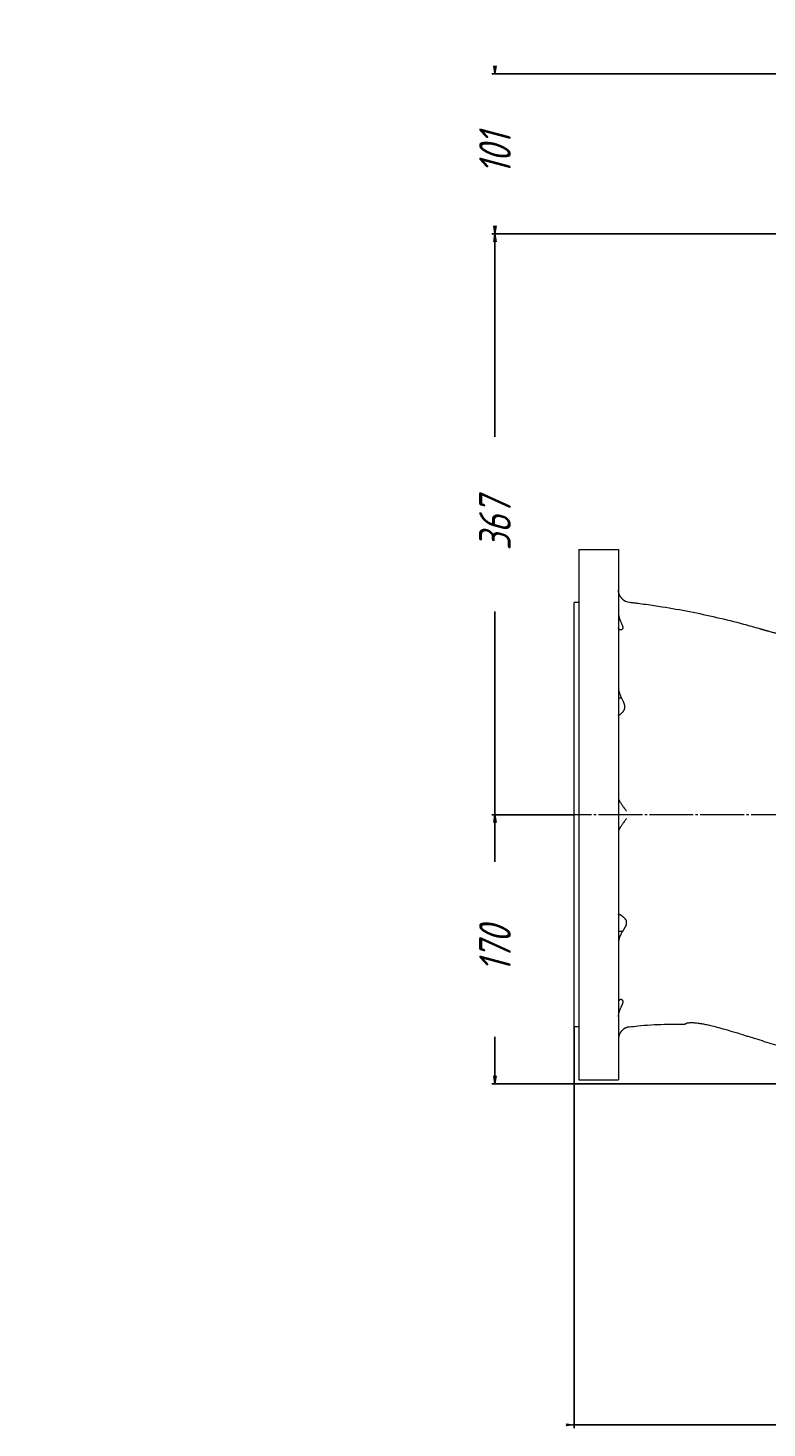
# Model space of a CAD drawing. Header units: millimetres. Extents: x 0 to 1721, y -1078 to 321.
# Tile 2 of 4: x 0 to 467, y -563 to 321. Entities that reach past the tile are written whole.
import ezdxf

# ---------------------------------------------------------------- set-up
doc = ezdxf.new("R2010")
doc.units = ezdxf.units.MM
doc.linetypes.add('K5LT_AXLED', pattern=[32.112753, 27.612753, -1.5, 1.5, -1.5])
doc.linetypes.add('K5LT_THIN', pattern=[0])
doc.layers.add('Системный слой', color=7, linetype='Continuous')
doc.styles.add('KDIMTEXTSTYLE', font='GOST_AU.SHX', dxfattribs={"width": 0.96, "oblique": 15, "height": 5})
doc.dimstyles.new('KDIMSTYLE (1.00)', dxfattribs={"dimtxt": 5, "dimasz": 1, "dimexe": 2, "dimexo": 0, "dimgap": 1, "dimtad": 1, "dimtxsty": 'KDIMTEXTSTYLE', "dimsah": 1, "dimcen": 0, "dimdle": 1, "dimadec": 0, "dimazin": 0, "dimtfac": 0.667, "dimtmove": 0, "dimatfit": 3, "dimfxl": 1, "dimtvp": 1, "dimtolj": 1, "dimtzin": 0, "dimarcsym": 0})

# ---------------------------------------------------------------- blocks, each defined once
blk = doc.blocks.new('U1')
at = {"layer": 'Системный слой', "color": 30, "linetype": 'K5LT_AXLED', "lineweight": 9, "true_color": 0xff8000}
for q in [(645, 321.4), (323, -175.6), (962, -175.6), (645, -382.6)]:
    blk.add_line((645, -175.6), q, dxfattribs=at)
blk = doc.blocks.new('KDIMARROW_01')
at = {"layer": 'Системный слой'}
blk.add_hatch(color=0, dxfattribs=at).paths.add_polyline_path([(-5, -0.66), (0, 0), (-5, 0.66), (-4.5, 0)])
at = {"layer": 'Системный слой', "color": 0, "linetype": 'K5LT_THIN', "lineweight": 9}
for p, q in [((-4.5, 0), (-5, 0.66)), ((-5, 0.66), (0, 0)), ((0, 0), (-5, -0.66)), ((-5, -0.66), (-4.5, 0)), ((0, 0), (-1, 0))]:
    blk.add_line(p, q, dxfattribs=at)

msp = doc.modelspace()

# ---------------------------------------------------------------- linework, layer by layer
at = {"layer": 'Системный слой', "color": 7, "linetype": 'K5LT_THIN', "lineweight": 9}
for p, q in [((348, -8.097), (373, -8.097)), ((348, -8.097), (348, -175.597)), ((373, -8.097), (373, -175.597)), ((345, -175.597), (345, -41.597)), ((348, -41.597), (345, -41.597)), ((373.001, -47.858), (373, -47.858)), ((374.931, -101.847), (373, -101.847)), ((345, -309.597), (345, -175.597)), ((348, -175.597), (348, -343.097)), ((373, -175.597), (373, -343.097)), ((378, -244.764), (378, -242.77)), ((375.518, -249.347), (373, -249.347)), ((373.003, -303.336), (373, -303.336)), ((348, -309.597), (345, -309.597)), ((373, -317.223), (373, -317.224)), ((348, -343.097), (373, -343.097))]:
    msp.add_line(p, q, dxfattribs=at)
for centre, radius, start, end in [((380.366, -33.724), 7.366, 179.985722, 185.825584), ((380.21, -33.75), 7.208, 195.87397, 198.440956), ((381, -33.413), 8, 225.275524, 263.425393), ((381, -33.412), 8.001, 225.276139, 263.425307), ((382.829, -47.728), 9.829, 180.00111, 180.7587), ((382.723, -303.557), 9.723, 178.693552, 179.996837), ((381, -317.516), 8, 97.26166, 137.355956), ((381, -317.516), 8, 97.261659, 117.152403)]:
    msp.add_arc(centre, radius, start, end, dxfattribs=at)
for points, knots in [([(375.37, -39.097), (375.37, -39.097), (375.362, -39.09), (375.328, -39.058), (375.273, -39.007), (375.187, -38.924), (375.026, -38.763), (374.791, -38.51), (374.52, -38.18), (374.28, -37.853), (374.007, -37.433), (373.745, -36.954), (373.51, -36.424), (373.312, -35.872), (373.175, -35.352), (373.071, -34.784), (373.014, -34.287), (373, -33.89), (373, -33.722)], [0, 0, 0, 0, 0.7801291, 1.5595954, 2.3367508, 3.111408, 4.2764118, 6.2835511, 7.5400813, 8.8358688, 10.1526181, 11.9010074, 13.1854144, 14.4339322, 15.9837758, 16.7056962, 18.0529987, 19, 19, 19, 19]), ([(380.084, -41.36), (380.512, -41.41), (381.371, -41.51), (383.089, -41.715), (386.093, -42.086), (392.084, -42.875), (403.011, -44.493), (423.64, -48.154), (444.124, -52.928), (458.767, -57.004), (462.25, -58.018), (462.44, -58.074), (462.76, -58.169), (463.149, -58.284), (463.563, -58.404), (463.901, -58.499), (464.213, -58.585), (464.532, -58.672), (464.927, -58.778), (465.482, -58.925), (466.045, -59.075), (466.553, -59.212), (466.918, -59.312), (467.395, -59.443), (468.24, -59.677), (469.81, -60.116), (472.315, -60.842), (476.119, -61.996), (481.305, -63.673), (487.855, -65.965), (492.598, -67.779), (495.121, -68.786)], [0, 0, 0, 0, 0.3490396, 0.6998127, 1.401359, 2.8006039, 5.5927439, 10.3459984, 19.7636749, 22.6165777, 22.6529085, 22.7019278, 22.7763933, 22.9237075, 23.0314226, 23.1243538, 23.2080053, 23.2939454, 23.3915977, 23.5390979, 23.7589702, 23.8639678, 23.9647395, 24.0654754, 24.2662003, 24.6726008, 25.383389, 26.3834871, 27.8877378, 29.7997536, 32, 32, 32, 32]), ([(373.001, -47.858), (373.005, -48.185), (373.046, -48.83), (373.187, -49.777), (373.394, -50.703), (373.657, -51.613), (373.94, -52.426), (374.219, -53.146), (374.477, -53.77), (374.734, -54.365), (374.98, -54.932), (375.255, -55.582), (375.462, -56.125), (375.595, -56.568), (375.661, -56.838), (375.704, -57.089), (375.726, -57.322), (375.726, -57.537), (375.705, -57.736), (375.664, -57.918), (375.594, -58.111), (375.457, -58.355), (375.249, -58.566), (374.997, -58.721), (374.764, -58.811), (374.552, -58.851), (374.42, -58.858), (374.373, -58.858)], [0, 0, 0, 0, 1.5254171, 3.0387966, 4.5496341, 6.0943543, 7.6851483, 8.8959384, 10.1056888, 11.305825, 12.4995806, 13.6879886, 15.6095143, 16.3479408, 17.0658728, 17.7697791, 18.4625167, 19.1494437, 19.8317816, 20.5087632, 21.1818918, 22.1933158, 23.9275255, 25.0164242, 26.1571865, 27.3384069, 28, 28, 28, 28]), ([(374.373, -58.858), (374.285, -58.858), (374.098, -58.84), (373.835, -58.758), (373.581, -58.611), (373.388, -58.43), (373.226, -58.201), (373.102, -57.938), (373.019, -57.601), (373, -57.348), (373, -57.224)], [0, 0, 0, 0, 1.3880165, 2.9511407, 4.3433799, 5.9476832, 6.8955819, 8.3079835, 9.7615375, 11, 11, 11, 11]), ([(373, -95.501), (373, -95.726), (373.024, -96.159), (373.111, -96.778), (373.218, -97.298), (373.324, -97.726), (373.427, -98.092), (373.537, -98.45), (373.666, -98.837), (373.833, -99.302), (374.064, -99.894), (374.347, -100.566), (374.648, -101.238), (374.842, -101.657), (374.931, -101.847)], [0, 0, 0, 0, 1.7455071, 3.2736971, 4.5278636, 5.4606765, 6.2981162, 7.0968893, 7.9605367, 8.9963862, 10.3250378, 12.0678553, 13.666376, 15, 15, 15, 15]), ([(374.931, -101.847), (375.074, -102.153), (375.35, -102.731), (375.724, -103.524), (376.019, -104.175), (376.235, -104.687), (376.401, -105.109), (376.535, -105.485), (376.648, -105.843), (376.739, -106.184), (376.813, -106.518), (376.864, -106.842), (376.896, -107.161), (376.906, -107.471), (376.895, -107.77), (376.866, -108.05), (376.822, -108.313), (376.764, -108.561), (376.695, -108.795), (376.622, -109.01), (376.542, -109.206), (376.461, -109.387), (376.377, -109.562), (376.281, -109.743), (376.168, -109.938), (376.031, -110.159), (375.849, -110.426), (375.604, -110.754), (375.287, -111.134), (374.917, -111.531), (374.529, -111.904), (374.15, -112.229), (373.814, -112.485), (373.533, -112.669), (373.321, -112.782), (373.177, -112.836), (373.111, -112.847), (373.087, -112.847)], [0, 0, 0, 0, 2.0967654, 3.9769538, 5.4785253, 6.6014798, 7.5197909, 8.3946458, 9.1973704, 9.9879842, 10.7559034, 11.5093596, 12.2547278, 13.0034445, 13.7339806, 14.4314014, 15.0955518, 15.7519705, 16.3918009, 16.9934987, 17.5564991, 18.0863583, 18.6047762, 19.1515748, 19.7847486, 20.5042975, 21.3705091, 22.609203, 24.1673593, 25.9866905, 27.9637517, 29.9267425, 31.9130802, 33.723007, 35.4058401, 36.8615445, 38, 38, 38, 38]), ([(373.087, -112.847), (373.057, -112.847), (373.014, -112.834), (373, -112.795), (373, -112.772)], [0, 0, 0, 0, 2.6752066, 5, 5, 5, 5]), ([(373, -165.26), (373, -165.378), (373.039, -165.624), (373.178, -166.022), (373.352, -166.403), (373.55, -166.781), (373.786, -167.189), (374.09, -167.677), (374.46, -168.236), (374.905, -168.879), (375.368, -169.529), (375.838, -170.178), (376.27, -170.773), (376.667, -171.326), (377.02, -171.825), (377.351, -172.308), (377.679, -172.806), (377.893, -173.158), (378, -173.342)], [0, 0, 0, 0, 1.5765423, 2.926116, 3.9920956, 4.9976587, 6.071349, 7.1945881, 8.623051, 10.0282085, 11.5447757, 12.8565518, 14.1252346, 15.2129779, 16.1840984, 17.0667546, 18.0053885, 19, 19, 19, 19]), ([(378, -177.98), (377.878, -178.19), (377.637, -178.582), (377.264, -179.14), (376.893, -179.673), (376.493, -180.231), (376.049, -180.841), (375.581, -181.482), (375.114, -182.125), (374.697, -182.713), (374.32, -183.261), (373.99, -183.763), (373.695, -184.239), (373.45, -184.671), (373.261, -185.049), (373.119, -185.388), (373.024, -185.702), (373, -185.889), (373, -185.978)], [0, 0, 0, 0, 1.1368209, 2.1609694, 3.1815904, 4.2557497, 5.4974109, 6.9171966, 8.2830837, 9.6658918, 10.8572521, 12.0903617, 13.3128426, 14.5029358, 15.6193028, 16.6422108, 17.7747436, 19, 19, 19, 19]), ([(373, -238.511), (373, -238.467), (373.021, -238.402), (373.098, -238.355), (373.165, -238.347), (373.198, -238.347)], [0, 0, 0, 0, 2.386872, 4.459964, 6, 6, 6, 6]), ([(373.198, -238.347), (373.204, -238.347), (373.25, -238.348), (373.352, -238.363), (373.531, -238.416), (373.753, -238.509), (374.036, -238.653), (374.378, -238.855), (374.779, -239.124), (375.194, -239.43), (375.605, -239.763), (375.98, -240.091), (376.325, -240.416), (376.631, -240.726), (376.894, -241.016), (377.101, -241.26), (377.254, -241.456), (377.366, -241.606), (377.456, -241.733), (377.536, -241.854), (377.615, -241.979), (377.696, -242.113), (377.77, -242.247), (377.839, -242.384), (377.915, -242.557), (377.967, -242.688), (378, -242.77)], [0, 0, 0, 0, 0.200869, 1.6358181, 3.119204, 4.7388331, 6.4574633, 8.5570224, 10.6295765, 12.8194241, 14.726254, 16.5208885, 18.0671706, 19.5114826, 20.7749892, 21.8047136, 22.5176244, 23.074304, 23.5277288, 23.9393904, 24.3944419, 24.8720224, 25.3386596, 25.7699374, 26.2321201, 27, 27, 27, 27]), ([(378, -244.764), (377.956, -244.891), (377.894, -245.069), (377.807, -245.291), (377.745, -245.435), (377.679, -245.579), (377.608, -245.728), (377.536, -245.873), (377.466, -246.01), (377.368, -246.198), (377.252, -246.409), (377.111, -246.66), (376.97, -246.905), (376.802, -247.191), (376.612, -247.511), (376.404, -247.856), (376.201, -248.194), (376.008, -248.515), (375.832, -248.811), (375.668, -249.088), (375.566, -249.263), (375.517, -249.347)], [0, 0, 0, 0, 1.7922301, 2.5102103, 3.1528487, 3.8529617, 4.5753655, 5.2876581, 5.9325874, 6.5580969, 8.0016332, 8.9860207, 10.2077484, 11.5515716, 13.145692, 14.8608881, 16.5544303, 18.0343894, 19.498402, 20.8045064, 22, 22, 22, 22]), ([(375.517, -249.347), (375.335, -249.66), (375.007, -250.24), (374.58, -251.048), (374.145, -251.936), (373.804, -252.723), (373.544, -253.43), (373.403, -253.859), (373.296, -254.226), (373.217, -254.535), (373.156, -254.807), (373.108, -255.054), (373.07, -255.289), (373.039, -255.526), (373.009, -255.834), (373, -256.063), (373, -256.206)], [0, 0, 0, 0, 2.3375915, 4.2913802, 5.9178291, 8.7990587, 9.9899152, 11.0586522, 11.9385181, 12.6964817, 13.3578658, 13.9780854, 14.5670721, 15.1546537, 15.8181362, 17, 17, 17, 17]), ([(374.532, -292.336), (374.483, -292.336), (374.355, -292.342), (374.149, -292.377), (373.905, -292.461), (373.694, -292.581), (373.5, -292.742), (373.321, -292.945), (373.129, -293.284), (373.02, -293.692), (373, -294.015), (373, -294.126)], [0, 0, 0, 0, 0.747579, 1.9946415, 3.2443519, 4.7460046, 5.6994057, 7.0033225, 8.6253301, 10.9021894, 12, 12, 12, 12]), ([(373.003, -303.336), (373.01, -303.006), (373.058, -302.356), (373.21, -301.404), (373.43, -300.476), (373.707, -299.571), (374.001, -298.767), (374.317, -297.991), (374.61, -297.328), (374.866, -296.771), (375.077, -296.314), (375.27, -295.893), (375.448, -295.488), (375.606, -295.101), (375.729, -294.766), (375.826, -294.441), (375.888, -294.172), (375.923, -293.924), (375.934, -293.697), (375.92, -293.49), (375.888, -293.326), (375.85, -293.202), (375.784, -293.035), (375.669, -292.849), (375.511, -292.688), (375.376, -292.586), (375.228, -292.496), (375.054, -292.42), (374.811, -292.353), (374.641, -292.336), (374.532, -292.336)], [0, 0, 0, 0, 1.6982279, 3.3801377, 5.0544416, 6.7579116, 8.502649, 9.8204141, 11.5528484, 12.8008703, 13.6035591, 14.7636546, 15.8619804, 16.6715836, 17.8173906, 18.6350719, 19.4996899, 20.2824753, 21.0450879, 21.8535785, 22.5975133, 23.0347799, 23.48408, 24.9033964, 26.0029011, 26.652934, 27.3223946, 28.5054697, 29.390017, 31, 31, 31, 31]), ([(379.989, -309.581), (381.717, -309.36), (386.176, -308.851), (396.25, -308.029), (405.814, -307.798), (412.675, -307.916), (413.915, -307.945), (413.985, -307.947), (414.076, -307.95), (414.246, -307.957), (414.474, -307.967), (414.68, -307.973), (414.806, -307.971), (414.856, -307.968), (414.891, -307.964), (414.92, -307.96), (414.944, -307.956), (414.965, -307.951), (414.981, -307.946), (414.999, -307.939), (415.015, -307.931), (415.028, -307.922), (415.036, -307.915), (415.044, -307.906), (415.053, -307.895), (415.065, -307.876), (415.077, -307.856), (415.091, -307.84), (415.1, -307.833), (415.114, -307.823), (415.134, -307.807), (415.16, -307.782), (415.2, -307.733), (415.265, -307.66), (415.375, -307.58), (415.51, -307.491), (415.678, -307.403), (415.883, -307.314), (416.134, -307.225), (416.445, -307.137), (416.827, -307.054), (417.29, -306.984), (417.858, -306.927), (418.56, -306.888), (419.438, -306.88), (420.534, -306.92), (421.884, -307.03), (423.569, -307.226), (425.632, -307.545), (428.226, -308.036), (431.437, -308.745), (435.545, -309.777), (440.633, -311.187), (446.632, -312.974), (451.721, -314.553), (456.087, -315.918), (460.081, -317.173), (465.129, -318.749), (471.106, -320.584), (475.242, -321.813), (477.502, -322.469)], [0, 0, 0, 0, 3.1866033, 8.2100988, 18.4892758, 20.6946839, 20.740578, 20.7674808, 20.8224139, 20.9068229, 21.0790423, 21.2399672, 21.2835003, 21.3101405, 21.3313833, 21.3490319, 21.3637978, 21.3762597, 21.3868958, 21.3961054, 21.4115719, 21.4184168, 21.4250629, 21.4319069, 21.4396607, 21.4504213, 21.473884, 21.481851, 21.4886778, 21.4953787, 21.5137184, 21.5343191, 21.5622886, 21.6298781, 21.7115638, 21.8104273, 21.9250058, 22.0583781, 22.2187571, 22.4129638, 22.6482719, 22.9333194, 23.2705569, 23.6917142, 24.2181838, 24.8761405, 25.6979533, 26.6948601, 27.978545, 29.518434, 31.5248524, 33.9981322, 37.2699345, 41.1891016, 45.445092, 47.0187883, 49.5575344, 53.1068061, 56.694584, 61, 61, 61, 61]), ([(375.115, -312.097), (375.115, -312.098), (375.096, -312.117), (375.029, -312.185), (374.953, -312.265), (374.881, -312.343), (374.811, -312.422), (374.735, -312.51), (374.651, -312.61), (374.555, -312.729), (374.442, -312.875), (374.3, -313.071), (374.127, -313.328), (373.931, -313.652), (373.731, -314.03), (373.545, -314.442), (373.387, -314.861), (373.265, -315.257), (373.175, -315.616), (373.11, -315.943), (373.058, -316.278), (373.022, -316.614), (373.004, -316.936), (373, -317.135), (373, -317.224)], [0, 0, 0, 0, 1.806692, 3.28094, 4.422744, 5.2142487, 5.9878982, 6.7501484, 7.5415217, 8.362018, 9.2926475, 10.4147367, 11.8170889, 13.3860984, 15.0177718, 16.629864, 18.1377974, 19.4615724, 20.5431002, 21.4930978, 22.3976345, 23.429448, 24.2989264, 25, 25, 25, 25]), ([(375.037, -312.177), (375.011, -312.204), (374.944, -312.274), (374.771, -312.464), (374.531, -312.752), (374.241, -313.15), (373.991, -313.546), (373.789, -313.918), (373.644, -314.221), (373.515, -314.521), (373.338, -314.994), (373.177, -315.572), (373.073, -316.155), (373.038, -316.465), (373.026, -316.606)], [0, 0, 0, 0, 1.0936146, 2.3008602, 4.4249496, 5.8719291, 7.4372853, 8.7325423, 9.4150589, 10.0938572, 11.2257366, 13.0874487, 14.1477834, 15, 15, 15, 15])]:
    msp.add_open_spline(points, degree=3, knots=knots, dxfattribs=at)

# ---------------------------------------------------------------- block references
at = {"layer": 'Системный слой'}
msp.add_blockref('U1', (0, 0), dxfattribs=at)

# ---------------------------------------------------------------- dimensions: what is measured, and where the dimension line sits
at = {"layer": 'Системный слой', "color": 7}
for base, p1, p2, location in [((295, 191.403), (640, 292.403), (542.7, 191.403), (295, 241.903)), ((295, -175.597), (542.7, 191.403), (345, -175.597), (295, 7.903)), ((295, -175.597), (511, -345.597), (345, -175.597), (295, -260.597))]:
    msp.add_linear_dim(base=base, p1=p1, p2=p2, angle=90, location=location, dimstyle='KDIMSTYLE (1.00)', override={"dimexo": 0, "dimpost": '\\H20.0;\\W0.965;\\Q15;<>', "dimblk1": 'KDIMARROW_01', "dimblk2": 'KDIMARROW_01', "dimse1": 0, "dimse2": 0, "dimclrt": 7, "dimtolj": 1}, dxfattribs=at).render()
msp.add_linear_dim(base=(345, -561), p1=(945, -309.597), p2=(345, -309.597), location=(645, -561), dimstyle='KDIMSTYLE (1.00)', override={"dimexo": 0, "dimpost": '\\H20.0;\\W0.965;\\Q15;<>', "dimblk1": 'KDIMARROW_01', "dimblk2": 'KDIMARROW_01', "dimse1": 0, "dimse2": 0, "dimclrt": 7, "dimtolj": 1}, dxfattribs=at).render()

doc.saveas('drawing.dxf')
